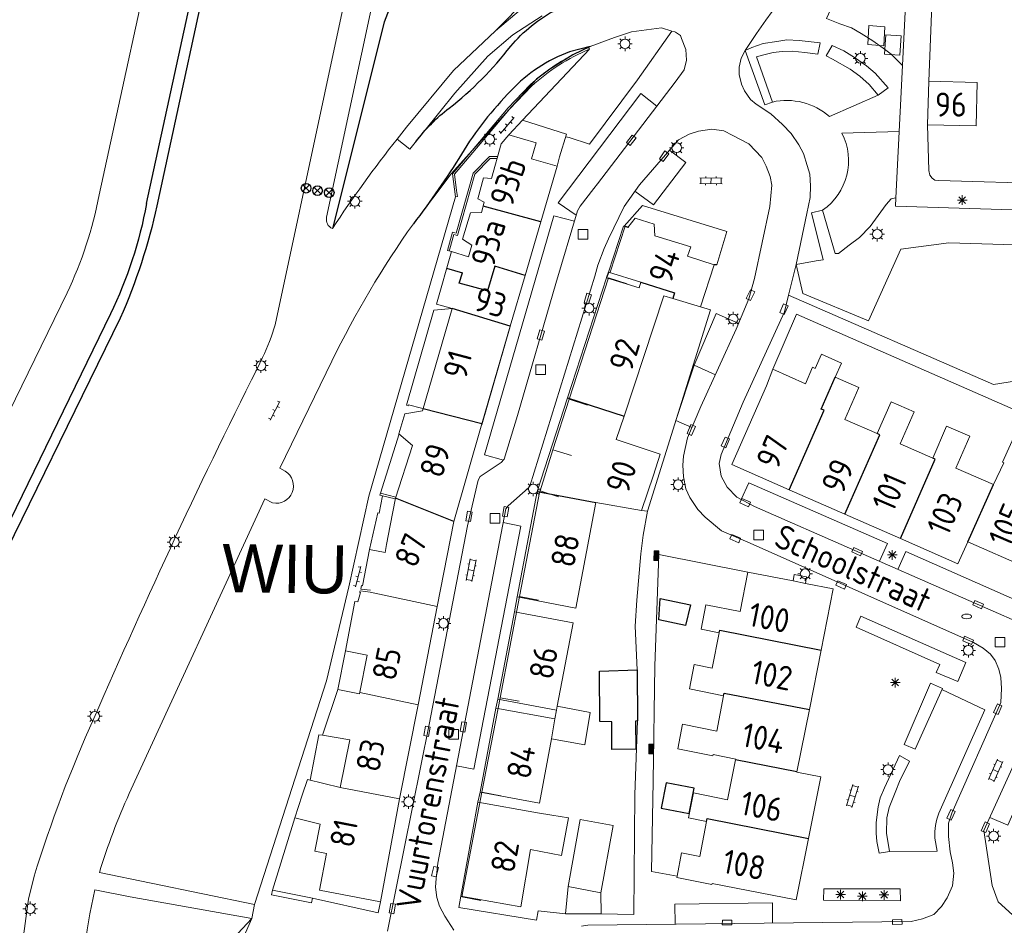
# Model space of a CAD drawing. Extents: x 168769 to 512904, y 516715 to 1559940.
# Tile 42 of 186: x 168832 to 168934, y 519328 to 519422. Entities that reach past the tile are written whole.
import ezdxf

# ---------------------------------------------------------------- set-up
doc = ezdxf.new("R2010")
doc.units = 0
doc.header["$MEASUREMENT"] = 0
doc.layers.get('0').update_dxf_attribs({"linetype": 'CONTINUOUS'})
for name, color, linetype, lineweight in [('B01_HOOFDGEBOUW', 10, 'CONTINUOUS', 0), ('B02_bijgebouw', 12, 'CONTINUOUS', 0), ('B04_KUNSTWERK', 32, 'CONTINUOUS', 0), ('B07_scheidingsmuur', 14, 'CONTINUOUS', 25), ('Q04_wegmarkering', 7, 'CONTINUOUS', 0), ('Q21_LANTAARNPAAL', 7, 'CONTINUOUS', 18), ('Q23_kolk', 7, 'CONTINUOUS', 18), ('Q26_BOOM', 7, 'CONTINUOUS', 18), ('Q28_rioolput', 7, 'CONTINUOUS', 18), ('Q92_BRANDKRAAN', 7, 'CONTINUOUS', 0), ('Q96_STRAATKOLK', 7, 'CONTINUOUS', 0), ('S02_symb_open_verh', 7, 'CONTINUOUS', 13), ('T01_Muur', 10, 'CONTINUOUS', 0), ('T03_HEK', 34, 'CONTINUOUS', 0), ('T05_SCHUTTING', 7, 'CONTINUOUS', 25), ('T51_CULTUURSCHEIDING', 3, 'CONTINUOUS', 0), ('V00_kant_verharding', 252, 'CONTINUOUS', 0), ('V02_Kant_open_verh', 253, 'CONTINUOUS', 0), ('V03_kant_tegel_verh', 254, 'CONTINUOUS', 13), ('V06_kant_onverhard', 254, 'CONTINUOUS', 13), ('W00_KANT_WATER', 140, 'CONTINUOUS', 0)]:
    doc.layers.add(name, color=color, linetype=linetype, lineweight=lineweight)
for name, color, linetype in [('B14_dakrand_bijgebouw', 30, 'CONTINUOUS'), ('Q22_Paal_steen', 32, 'CONTINUOUS'), ('T20_TALUD', 34, 'CONTINUOUS'), ('VERVALLEN-oud', 5, 'CONTINUOUS'), ('Z02_Huisnummer', 253, 'CONTINUOUS'), ('Z06_STRAATNAAM', 7, 'CONTINUOUS')]:
    doc.layers.add(name, color=color, linetype=linetype)
doc.styles.add('ISOCP', font='isocp.shx', dxfattribs={"height": 1.8})
doc.styles.get("Standard").update_dxf_attribs({"font": 'ISOB.SHX'})

# ---------------------------------------------------------------- blocks, each defined once
blk = doc.blocks.new('Q21')
at = {"color": 0}
for points in [[(-1.5, 0), (-1, 0)], [(-1.06, 1.06), (-0.71, 0.71)], [(0, 1.5), (0, 1)], [(1.06, 1.06), (0.71, 0.71)], [(1.5, 0), (1, 0)], [(-1.06, -1.06), (-0.71, -0.71)], [(0, -1.5), (0, -1)], [(1.06, -1.06), (0.71, -0.71)]]:
    blk.add_lwpolyline(points, dxfattribs=at)
blk.add_circle((0, 0), 1, dxfattribs=at)
blk = doc.blocks.new('Q26')
at = {"color": 0}
for p, q in [((-1, 0), (1, 0)), ((-0.7, 0.7), (0.7, -0.7)), ((0.7, 0.7), (-0.7, -0.7)), ((0, 1), (0, -1))]:
    blk.add_line(p, q, dxfattribs=at)
blk = doc.blocks.new('Q28')
at = {"color": 0}
blk.add_lwpolyline([(1, 1), (1, -1), (-1, -1), (-1, 1)], close=True, dxfattribs=at)
blk = doc.blocks.new('Q23')
at = {"color": 0}
blk.add_lwpolyline([(0.99, -0.5), (-0.99, -0.5), (-0.99, 0.5), (0.99, 0.5), (0.99, -0.5)], dxfattribs=at)
blk = doc.blocks.new('Q96')
for p, q in [((-1, 0.88), (1, 0.88)), ((-1, 0.75), (1, 0.75)), ((-1, 0.63), (1, 0.63)), ((-1, 0.5), (1, 0.5)), ((-1, 0.38), (1, 0.38)), ((-1, 0.25), (1, 0.25)), ((-1, 0.12), (1, 0.12))]:
    blk.add_line(p, q)
at = {"color": 0}
blk.add_lwpolyline([(1, 1), (1, 0), (-1, 0), (-1, 1), (1, 1)], dxfattribs=at)
blk = doc.blocks.new('Q92')
at = {"color": 0}
blk.add_ellipse((0, 0), major_axis=(-0.991, 0), ratio=0.499983, start_param=1.570796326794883, end_param=7.853981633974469, dxfattribs=at)
blk = doc.blocks.new('S022')
at = {"color": 0}
for p, q in [((0.31, -2.3), (0.31, 2.3)), ((0.31, 2.1), (1.51, 2.1)), ((1.51, -2.3), (1.51, 2.3)), ((0.01, 1.15), (0.31, 1.15)), ((0.31, 0), (1.51, 0)), ((1.51, 1.05), (1.81, 1.05)), ((0.01, -1.15), (0.31, -1.15)), ((1.51, -1.05), (1.81, -1.05)), ((0.31, -2.1), (1.51, -2.1))]:
    blk.add_line(p, q, dxfattribs=at)
blk = doc.blocks.new('S026')
for p, q in [((0, 0), (4.4, 0)), ((0.2, 0.5), (0.2, 0)), ((1.2, 0), (1.2, -0.5)), ((2.2, 0.5), (2.2, 0)), ((3.2, 0), (3.2, -0.5)), ((4.2, 0.5), (4.2, 0))]:
    blk.add_line(p, q)
blk = doc.blocks.new('Q22')
for points in [[(-0.719, -0.672), (0.702, 0.706)], [(-0.712, 0.671), (0.715, -0.672)]]:
    blk.add_lwpolyline(points)
blk.add_circle((0, 0), 1)

msp = doc.modelspace()

# ---------------------------------------------------------------- linework, layer by layer
at = {"layer": 'B01_HOOFDGEBOUW'}
for p, q in [((168885.2, 519409.31), (168884.73, 519407.65)), ((168887.36, 519406.91), (168884.73, 519407.65)), ((168887.36, 519406.91), (168885.68, 519401.14)), ((168885.68, 519401.14), (168884.06, 519395.58)), ((168884.06, 519395.58), (168882.51, 519390.33)), ((168888.62, 519382.76), (168892.71, 519395.34)), ((168892.71, 519395.34), (168894.61, 519394.72)), ((168882.51, 519390.33), (168879.58, 519380.2)), ((168886.94, 519377.51), (168888.62, 519382.76)), ((168888.62, 519382.76), (168890.52, 519382.14)), ((168879.58, 519380.2), (168876.68, 519370.09)), ((168885.63, 519373.24), (168886.94, 519377.51)), ((168886.94, 519377.51), (168888.85, 519376.9)), ((168883.46, 519362.3), (168885.58, 519373.25)), ((168885.58, 519373.25), (168885.63, 519373.24)), ((168885.63, 519373.24), (168887.53, 519372.63)), ((168876.68, 519370.09), (168874.93, 519361.25)), ((168867, 519362.72), (168866.71, 519361.76)), ((168866.96, 519362.89), (168866.91, 519362.75)), ((168866.91, 519362.75), (168867, 519362.72)), ((168868.02, 519362.76), (168866.96, 519362.89)), ((168874.93, 519361.25), (168868.02, 519362.76)), ((168881.46, 519351.8), (168883.46, 519362.3)), ((168885.43, 519361.94), (168883.46, 519362.3)), ((168866.43, 519361.8), (168865.45, 519356.66)), ((168866.71, 519361.76), (168866.43, 519361.8)), ((168874.93, 519361.25), (168872.97, 519351.09)), ((168865.45, 519356.66), (168867.68, 519356.22)), ((168867.68, 519356.22), (168866.89, 519352.23)), ((168864.66, 519352.66), (168863.05, 519347.93)), ((168866.89, 519352.23), (168864.66, 519352.66)), ((168872.97, 519351.09), (168866.92, 519352.36)), ((168872.97, 519351.09), (168871.04, 519341.33)), ((168879.57, 519342.01), (168881.46, 519351.8)), ((168883.43, 519351.44), (168881.46, 519351.8)), ((168863.05, 519347.93), (168865.91, 519347.46)), ((168865.91, 519347.46), (168864.9, 519342.51)), ((168861.5, 519343.32), (168860.96, 519341.7)), ((168864.9, 519342.51), (168861.5, 519343.32)), ((168871.04, 519341.33), (168864.9, 519342.51)), ((168877.51, 519331.17), (168879.57, 519342.01)), ((168881.54, 519341.65), (168879.57, 519342.01)), ((168860.96, 519341.7), (168860.21, 519339.38)), ((168871.04, 519341.33), (168869.08, 519330.65)), ((168869.08, 519330.65), (168862.75, 519331.86)), ((168879.47, 519330.81), (168877.51, 519331.17))]:
    msp.add_line(p, q, dxfattribs=at)
for points in [[(168925.89, 519415.73), (168930.89, 519415.56), (168930.78, 519411.07), (168925.74, 519411.2)], [(168925.74, 519411.2), (168925.89, 519415.73)], [(168882.38, 519410.16), (168881.59, 519409.22), (168880.56, 519405.64), (168879.73, 519405.68), (168879.14, 519403.53), (168879.83, 519403.17), (168879.53, 519402.09)], [(168882.37, 519410.16), (168885.2, 519409.31)], [(168879.53, 519402.09), (168879.53, 519402.09), (168878.4, 519402.06), (168877.58, 519399.35), (168878.55, 519398.71), (168878.19, 519397.5), (168876.43, 519398.05), (168874.88, 519392.6), (168876.5, 519392.15), (168873.44, 519381.54), (168871.6, 519381.24), (168870.99, 519379.16), (168872.38, 519377.95), (168870.62, 519372.5), (168870.09, 519369.67), (168869.71, 519367.69), (168869.55, 519366.86), (168867.94, 519367.17), (168867.21, 519363.42), (168867.09, 519363.44), (168867.05, 519363.07), (168868.04, 519362.96)], [(168894.71, 519400.55), (168895.45, 519401.53), (168897.43, 519400.9), (168897.5, 519399.69)], [(168894.25, 519400.7), (168892.69, 519395.93), (168896.05, 519394.88)], [(168892.87, 519395.92), (168894.42, 519400.7), (168894.8, 519400.57)], [(168894.25, 519400.7), (168894.71, 519400.55)], [(168897.5, 519399.69), (168901.21, 519398.54), (168900.87, 519397.58), (168903.65, 519396.67), (168902.21, 519392.34)], [(168888.44, 519382.89), (168892.49, 519395.33)], [(168896.05, 519394.88), (168895.86, 519394.28), (168892.49, 519395.33)], [(168898.43, 519393.48), (168894.3, 519381)], [(168899.35, 519393.18), (168898.43, 519393.48)], [(168902.21, 519392.34), (168899.35, 519393.18)], [(168879.57, 519380.08), (168882.5, 519390.27)], [(168913.84, 519386.06), (168914.11, 519385.94), (168914.76, 519387.41), (168916.83, 519386.49), (168916.18, 519385.03)], [(168909.06, 519384.15), (168909.7, 519385.85), (168913.09, 519384.36), (168913.84, 519386.06), (168914.11, 519385.94)], [(168916.18, 519385.03), (168918.61, 519383.96), (168917.16, 519380.65)], [(168911.4, 519373.37), (168905.46, 519375.97), (168909.06, 519384.15)], [(168885.29, 519373.18), (168888.44, 519382.89)], [(168922.9, 519378.14), (168924.35, 519381.43), (168921.97, 519382.49), (168920.52, 519379.18)], [(168894.3, 519381), (168893.49, 519378.56), (168898.04, 519377.05), (168897.34, 519374.89)], [(168917.16, 519380.65), (168920.52, 519379.18)], [(168926.28, 519376.65), (168927.71, 519379.95), (168930.11, 519378.91), (168928.68, 519375.6), (168932.57, 519373.92)], [(168933.64, 519376.16), (168933.51, 519376.21), (168934.98, 519379.5), (168937.35, 519378.44), (168935.89, 519375.18)], [(168922.9, 519378.14), (168926.28, 519376.65)], [(168932.57, 519373.92), (168933.64, 519376.16)], [(168897.34, 519374.89), (168896.12, 519371.21)], [(168885.29, 519373.18), (168883.22, 519362.28)], [(168917.17, 519370.84), (168911.4, 519373.37)], [(168883.22, 519362.28), (168889.32, 519361.09), (168891.38, 519372.05)], [(168891.38, 519372.05), (168896.12, 519371.21)], [(168922.93, 519368.31), (168917.17, 519370.84)], [(168929.9, 519367.96), (168928.87, 519365.7), (168922.93, 519368.31)], [(168935.88, 519365.34), (168929.9, 519367.96)], [(168902.3, 519358.9), (168902.79, 519361.43), (168906.34, 519360.74), (168907.14, 519364.82)], [(168907.14, 519364.82), (168911.81, 519363.91)], [(168911.81, 519363.91), (168913.09, 519363.66)], [(168913.09, 519363.66), (168915.98, 519363.1)], [(168915.98, 519363.1), (168914.72, 519356.73)], [(168881.23, 519351.66), (168882.94, 519360.73)], [(168882.94, 519360.73), (168889.03, 519359.58)], [(168889.03, 519359.58), (168887.39, 519350.92)], [(168902.3, 519358.9), (168904.16, 519358.53)], [(168904.16, 519358.53), (168903.44, 519354.88)], [(168914.72, 519356.73), (168913.5, 519350.59)], [(168904.61, 519352.02), (168901.08, 519352.72), (168901.57, 519355.24)], [(168903.44, 519354.88), (168901.57, 519355.24)], [(168905.86, 519345.39), (168905.87, 519345.45), (168903.53, 519345.91), (168903.49, 519345.8), (168899.86, 519346.51), (168900.37, 519349.06), (168903.9, 519348.36), (168904.61, 519352.02)], [(168887.32, 519350.51), (168881.23, 519351.66)], [(168879.41, 519342.02), (168881.01, 519350.74)], [(168881.01, 519350.74), (168887.15, 519349.62)], [(168887.39, 519350.92), (168887.32, 519350.51)], [(168913.5, 519350.59), (168912.21, 519344.13)], [(168887.15, 519349.62), (168886.78, 519347.56)], [(168886.78, 519347.56), (168885.55, 519340.89)], [(168902.85, 519339), (168900.99, 519339.37), (168901.5, 519341.94), (168905.03, 519341.24), (168905.86, 519345.39)], [(168912.21, 519344.13), (168912.2, 519344.09), (168914.68, 519343.62), (168913.41, 519337.23)], [(168885.55, 519340.89), (168879.41, 519342.02)], [(168879.14, 519340.98), (168879.14, 519340.98), (168877.4, 519331.25)], [(168885.34, 519339.88), (168879.14, 519340.98)], [(168886.81, 519339.64), (168885.34, 519339.88)], [(168862.75, 519331.86), (168863.49, 519335.68), (168862.27, 519335.92), (168862.81, 519338.72), (168860.21, 519339.38)], [(168884.62, 519336.09), (168887.83, 519335.47), (168888.54, 519339.36), (168886.81, 519339.64)], [(168902.14, 519335.36), (168902.85, 519339)], [(168913.41, 519337.23), (168912.15, 519330.87), (168903.43, 519332.56), (168903.39, 519332.46), (168899.76, 519333.19), (168899.79, 519333.33)], [(168877.4, 519331.25), (168883.6, 519330.14), (168884.62, 519336.09)], [(168899.79, 519333.33), (168900.27, 519335.74), (168902.14, 519335.36)]]:
    msp.add_lwpolyline(points, dxfattribs=at)
at = {"layer": 'B02_bijgebouw'}
for points in [[(168921.2, 519419.39), (168921.32, 519421.35), (168919.67, 519421.47), (168919.56, 519419.51), (168921.2, 519419.39)], [(168922.88, 519418.41), (168923.01, 519420.41), (168921.42, 519420.51), (168921.29, 519418.51), (168922.88, 519418.41)], [(168913.09, 519363.66), (168913.22, 519364.35), (168911.94, 519364.6), (168911.81, 519363.91)], [(168890.8, 519350.28), (168890.24, 519346.93), (168886.78, 519347.56)], [(168887.32, 519350.51), (168887.15, 519349.62)], [(168890.8, 519350.28), (168887.39, 519350.92)], [(168888.53, 519332.25), (168889.77, 519339.18), (168893.19, 519338.58), (168891.91, 519331.58)], [(168891.91, 519331.58), (168888.53, 519332.25)]]:
    msp.add_lwpolyline(points, dxfattribs=at)
at = {"layer": 'B04_KUNSTWERK'}
for points in [[(168855.74, 519328.93), (168843.13, 519331.19)], [(168856.02, 519330.39), (168855.74, 519328.93)]]:
    msp.add_lwpolyline(points, dxfattribs=at)
at = {"layer": 'B07_scheidingsmuur'}
for p, q in [((168885.68, 519401.14), (168879.72, 519402.77)), ((168877.24, 519394.78), (168877.56, 519395.85)), ((168880.93, 519396.53), (168880.15, 519393.97)), ((168884.06, 519395.58), (168880.93, 519396.53)), ((168880.15, 519393.97), (168877.24, 519394.78)), ((168882.51, 519390.33), (168876.5, 519392.15)), ((168879.58, 519380.2), (168873.5, 519381.75)), ((168876.68, 519370.09), (168870.62, 519372.5))]:
    msp.add_line(p, q, dxfattribs=at)
for points in [[(168875.92, 519396.32), (168877.56, 519395.85)], [(168896.05, 519394.88), (168899.53, 519393.76), (168899.35, 519393.18)], [(168915.02, 519381.6), (168914.73, 519381.73), (168916.18, 519385.03)], [(168888.44, 519382.89), (168894.3, 519381)], [(168911.4, 519373.37), (168915.02, 519381.6)], [(168917.17, 519370.84), (168920.79, 519379.06)], [(168920.79, 519379.06), (168920.52, 519379.18)], [(168922.93, 519368.31), (168926.54, 519376.53), (168926.28, 519376.65)], [(168929.9, 519367.96), (168932.57, 519373.92)], [(168885.29, 519373.18), (168891.38, 519372.05)], [(168904.16, 519358.53), (168904.22, 519358.83)], [(168904.22, 519358.83), (168914.72, 519356.73)], [(168904.61, 519352.02), (168904.66, 519352.3)], [(168904.66, 519352.3), (168913.5, 519350.59)], [(168912.21, 519344.13), (168905.86, 519345.39)], [(168902.85, 519339), (168902.9, 519339.28)], [(168902.9, 519339.28), (168913.41, 519337.23)]]:
    msp.add_lwpolyline(points, dxfattribs=at)
at = {"layer": 'B14_dakrand_bijgebouw'}
for points in [[(168898.05, 519362.08), (168901.17, 519361.45), (168900.66, 519359.28), (168897.89, 519359.88), (168898.05, 519362.08)], [(168895.71, 519349.41), (168895.48, 519349.39), (168895.54, 519346.48), (168893.03, 519346.45), (168893.05, 519349.33), (168891.79, 519349.34), (168891.76, 519354.57), (168895.66, 519354.7)], [(168895.66, 519354.7), (168895.71, 519349.41)], [(168898.65, 519342.98), (168898.15, 519340.36), (168901.06, 519339.8), (168901.57, 519342.43), (168898.65, 519342.98)]]:
    msp.add_lwpolyline(points, dxfattribs=at)
at = {"layer": 'Q04_wegmarkering'}
for points in [[(168897.7, 519413.12), (168896.03, 519414.42), (168887.47, 519403.1), (168889.35, 519401.82)], [(168915.59, 519412.04), (168920.63, 519414.26)], [(168922.8, 519410.51), (168916.88, 519410.34)], [(168895.43, 519404.31), (168897.37, 519402.89), (168900.7, 519407.29), (168899.01, 519408.55)], [(168889.17, 519401.22), (168887.04, 519401.77), (168879.84, 519376.98), (168881.82, 519376.44)], [(168920.77, 519365.95), (168921.6, 519367.78), (168907.24, 519374.1), (168906.42, 519372.37)], [(168881.78, 519369.97), (168883.61, 519369.59), (168878.74, 519344.39), (168876.95, 519344.74)], [(168939.07, 519357.92), (168939.84, 519359.73), (168923.48, 519366.95), (168922.68, 519365.11)], [(168932.19, 519339.39), (168934.06, 519338.59), (168941.29, 519355.02), (168939.58, 519355.76)], [(168927.23, 519352.67), (168931.69, 519350.57), (168926.92, 519339.85)], [(168926.5, 519337.27), (168926.75, 519335.9), (168921.8, 519335.87)], [(168909.69, 519328.45), (168909.67, 519330.55), (168899.57, 519330.4), (168899.59, 519328.33)]]:
    msp.add_lwpolyline(points, dxfattribs=at)
for points in [[(168909.67, 519413.55, -0.240826), (168915.59, 519412.04)], [(168916.88, 519410.34, -0.373713), (168914.87, 519402.34)], [(168926.92, 519339.85, 0.109199), (168926.5, 519337.27)]]:
    msp.add_lwpolyline(points, format="xyb", dxfattribs=at)
at = {"layer": 'T01_Muur', "color": 2}
for p, q in [((168882.37, 519410.16), (168883.78, 519411.68)), ((168883.78, 519411.68), (168888.35, 519410.21)), ((168888.35, 519410.21), (168887.6, 519407.88))]:
    msp.add_line(p, q, dxfattribs=at)
for points in [[(168890.72, 519419.02), (168890.63, 519419.2, 0.087245), (168884.59, 519415.34), (168882.3, 519412.95), (168876.52, 519406.12), (168876.84, 519403.71), (168877.04, 519403.75), (168876.96, 519404.4)], [(168890.72, 519419.02, 0.087311), (168884.73, 519415.2), (168882.45, 519412.81), (168876.73, 519406.06), (168876.96, 519404.4)]]:
    msp.add_lwpolyline(points, format="xyb", dxfattribs=at)
for points in [[(168881.22, 519407.92), (168881.22, 519407.92), (168880.37, 519407.89), (168878.67, 519406.17), (168876.92, 519399.96), (168876.54, 519400.05), (168876, 519398.18), (168876.43, 519398.05)], [(168881.16, 519407.71), (168880.45, 519407.7), (168878.85, 519406.06), (168877.06, 519399.72), (168876.67, 519399.81), (168876.24, 519398.32), (168876.18, 519398.13)], [(168876.5, 519392.15), (168874.59, 519391.97), (168871.76, 519382.12), (168871.95, 519382.07), (168871.98, 519382.17), (168873.31, 519381.81), (168873.5, 519381.75)], [(168870.65, 519372.61), (168869.06, 519373), (168869, 519372.81), (168869.27, 519372.73), (168870.6, 519372.41)], [(168865.45, 519356.66), (168864.66, 519352.66)], [(168863.05, 519347.93), (168862.7, 519347.96), (168861.78, 519343.27)], [(168857.88, 519331.88), (168862.03, 519331.04), (168861.92, 519330.55), (168857.77, 519331.39), (168857.88, 519331.88)]]:
    msp.add_lwpolyline(points, dxfattribs=at)
at = {"layer": 'T03_HEK'}
for points in [[(168924.11, 519436.81), (168923.14, 519417.34)], [(168922.46, 519403.61), (168922.42, 519402.77), (168977.47, 519401.04), (168978.49, 519428.08)]]:
    msp.add_lwpolyline(points, dxfattribs=at)
at = {"layer": 'T05_SCHUTTING'}
msp.add_lwpolyline([(168892.69, 519395.93), (168892.49, 519395.33)], dxfattribs=at)
at = {"layer": 'T20_TALUD'}
for points in [[(168903.35, 519453.93), (168900.5, 519451.54), (168896.68, 519442.05), (168892.58, 519433.34), (168890.85, 519430.96), (168880.98, 519420.94)], [(168844.84, 519403.02), (168851.47, 519433.52)], [(168852.51, 519433.29), (168845.9, 519402.8)], [(168869.46, 519421.84), (168864.09, 519400.44)], [(168903.93, 519396.69), (168903.65, 519396.67)], [(168841.1, 519391.59), (168827.01, 519362.7)], [(168842.11, 519391.14), (168827.95, 519362.26)], [(168847.93, 519306.23), (168847.04, 519308.45), (168847.17, 519309.98), (168848.15, 519314.77), (168850.42, 519321.02), (168851.62, 519323.38), (168854.28, 519327.39), (168855.74, 519328.93)]]:
    msp.add_lwpolyline(points, dxfattribs=at)
for points in [[(168885.49, 519447.54, 0.092187), (168869.46, 519421.84)], [(168844.84, 519403.02, -0.066888), (168841.1, 519391.59)], [(168845.9, 519402.8, -0.050682), (168842.11, 519391.14)]]:
    msp.add_lwpolyline(points, format="xyb", dxfattribs=at)
at = {"layer": 'T51_CULTUURSCHEIDING'}
for points in [[(168967.66, 519380.54), (168965.44, 519381.69), (168971.93, 519394.55), (168970.14, 519397.69), (168927.96, 519398.95), (168922.96, 519398.29), (168919.64, 519390.88)], [(168919.64, 519390.88), (168912.84, 519393.7), (168912.14, 519396.72)]]:
    msp.add_lwpolyline(points, dxfattribs=at)
at = {"layer": 'V00_kant_verharding'}
for points in [[(168858.16, 519390.47), (168868.45, 519438.6, -0.015667), (168874.15, 519452.56, -0.066623), (168889.48, 519474.77), (168950.27, 519542.5, 0.328773), (168950.98, 519554.74), (168946.1, 519554.83), (168946.16, 519556.82), (168948.79, 519556.78, -0.177622), (168943.01, 519570.47), (168940.19, 519614.01), (168942.66, 519614.21), (168945.73, 519570.83, 0.556719), (168967.32, 519556.06), (168969.9, 519557.44), (168975.17, 519560.48, 0.078645), (168989.11, 519571.74, 0.020594), (168998.76, 519583.65), (169003.44, 519590.78, 0.023132), (169006.65, 519597.08, 0.452302), (169005.12, 519600.98)], [(168870.72, 519435.44), (168863.49, 519401.61, 0.36741), (168864.09, 519400.44)], [(168864.09, 519400.44, -0.022921), (168870.8, 519409.71)], [(168872.48, 519400.93, 0.040831), (168864.03, 519386.69)], [(168856.86, 519387.06, 0.039138), (168858.16, 519390.47)], [(168839.38, 519349.66, -0.014112), (168856.86, 519387.06)], [(168859.2, 519375.29, -0.842468), (168857.9, 519372)], [(168833.19, 519333.3, -0.03076), (168839.38, 519349.66)], [(168843.05, 519341.88, 0.033739), (168839.96, 519333.7)], [(168839.5, 519331.91, 0.126802), (168840.06, 519305.27)], [(168832.33, 519310.56, -0.073939), (168832.62, 519330.95)]]:
    msp.add_lwpolyline(points, format="xyb", dxfattribs=at)
for points in [[(168870.8, 519409.71), (168871.77, 519410.95), (168876.62, 519416.83), (168880.98, 519420.94), (168883.66, 519423.19), (168887.47, 519425.22), (168891.32, 519426.66), (168893.32, 519427.27), (168892.81, 519431.11), (168898.97, 519428.62), (168909.04, 519430.62), (168924.84, 519463.51), (168916.3, 519467.47)], [(168925.24, 519443.53), (168924.37, 519441.99), (168922.38, 519437.68), (168915.26, 519422.21), (168916.67, 519421.67), (168917.88, 519421.25), (168918.88, 519420.66), (168920.09, 519419.89), (168921.15, 519419.14), (168921.98, 519418.5), (168923.14, 519417.34), (168922.46, 519403.61), (168921.97, 519403.53), (168921.46, 519402.92), (168919.81, 519400.64), (168918.7, 519399.51), (168917.62, 519398.73), (168916.53, 519397.87), (168916.16, 519397.86), (168914.87, 519402.34), (168913.72, 519402.06), (168914.92, 519397.18), (168914.19, 519397.08), (168912.14, 519396.72)], [(168885.81, 519422.47), (168882.77, 519420.52), (168880.21, 519418.29), (168876.77, 519414.47)], [(168909.63, 519422.92), (168908.99, 519422.02)], [(168908.99, 519422.02), (168908.03, 519420.67), (168906.86, 519418.9)], [(168888.62, 519409.88), (168890.72, 519409.19), (168895.68, 519415.87), (168899.25, 519420.91)], [(168898.18, 519421.23), (168895.07, 519420.82), (168893.31, 519420.24), (168890.81, 519419.32)], [(168899.25, 519420.91), (168898.18, 519421.23)], [(168899.63, 519420.78), (168899.56, 519420.82), (168899.25, 519420.91)], [(168900.26, 519420.15), (168900.14, 519420.44), (168899.63, 519420.78)], [(168869.81, 519327.62), (168874.13, 519349.02), (168878.07, 519369.61), (168879.18, 519374.36), (168879.4, 519374.73), (168881.58, 519376.19), (168881.9, 519376.52), (168883.28, 519381.05), (168887.22, 519394.73), (168889.48, 519402.26), (168889.76, 519402.75), (168891.16, 519404.6), (168891.57, 519405.08), (168899.59, 519415.61), (168900.52, 519416.88), (168900.77, 519417.89), (168900.71, 519418.98), (168900.26, 519420.15)], [(168906.86, 519418.9), (168907.54, 519419.21), (168908.73, 519419.61), (168910.14, 519419.84), (168911.17, 519419.99), (168912.44, 519419.92), (168914.62, 519419.69), (168914.38, 519418.52), (168913.04, 519418.7), (168911.72, 519418.83), (168910.68, 519418.79), (168909.76, 519418.69), (168908.65, 519418.41), (168908.04, 519418.25), (168909.67, 519413.55), (168908.87, 519413.27), (168906.86, 519418.9)], [(168917.06, 519418.86), (168918.16, 519418.16), (168919.43, 519417.31), (168920.32, 519416.56), (168921.68, 519415.03), (168920.63, 519414.26), (168919.71, 519415.36), (168918.73, 519416.22), (168917.72, 519416.96), (168915.91, 519418), (168915.23, 519418.34), (168915.85, 519419.41), (168917.06, 519418.86)], [(168890.72, 519419.02), (168883.78, 519411.68)], [(168906.86, 519418.9), (168906.45, 519418.09), (168906.24, 519417.18), (168906.22, 519416.39), (168906.48, 519415.4), (168906.78, 519414.71), (168907.39, 519413.83), (168907.99, 519413.32), (168909.51, 519412.32), (168910.7, 519411.21), (168911.61, 519410.3), (168912.41, 519409.13), (168912.88, 519408.21), (168913.27, 519406.99), (168913.55, 519406.06), (168913.61, 519404.88), (168913.58, 519403.67), (168913.25, 519401.99), (168912.14, 519396.72)], [(168876.77, 519414.47), (168872.12, 519408.68)], [(168876.68, 519327.72), (168875.73, 519329.17), (168875.19, 519330.22), (168874.91, 519331.11), (168874.77, 519332.18), (168874.83, 519333.06), (168875.03, 519334.67), (168882.05, 519371.39), (168882.3, 519371.7), (168884.36, 519373.52), (168884.55, 519373.73), (168891.26, 519395.5), (168891.58, 519396.63), (168892.23, 519398.36), (168892.68, 519399.39), (168894.3, 519402.72), (168895.91, 519404.98), (168899.93, 519409.62), (168901.04, 519410.21), (168902.02, 519410.54), (168903.4, 519410.73), (168904.63, 519410.56), (168905.58, 519410.07), (168907.22, 519409.21), (168908.57, 519407.8), (168909.01, 519406.92)], [(168870.8, 519409.71), (168872.12, 519408.68)], [(168888.62, 519409.88), (168888.27, 519409.96)], [(168876.41, 519406.1), (168872.48, 519400.93)], [(168909.01, 519406.92), (168909.43, 519405.83), (168909.62, 519404.92), (168909.41, 519402.71), (168907.82, 519395.26), (168907.24, 519393.16), (168905.93, 519390.02), (168902.26, 519382.01), (168900.88, 519378.74), (168900.46, 519376.86), (168900.39, 519375.9), (168900.45, 519374.72), (168900.7, 519373.46), (168901.13, 519372.56), (168901.96, 519371.32), (168902.71, 519370.51), (168904.4, 519369.1), (168907.37, 519367.82), (168930.51, 519357.54), (168931.51, 519356.94), (168932.26, 519356.33), (168932.74, 519355.67), (168933.11, 519354.76), (168933.33, 519353.92), (168933.42, 519352.78), (168933.33, 519351.33), (168928.27, 519339.86), (168927.9, 519338.81), (168927.93, 519337.43), (168928.08, 519335.85), (168928.34, 519334.71), (168928.47, 519333.64), (168928.32, 519332.33), (168927.78, 519331.08), (168927.2, 519330.18), (168926.38, 519329.35), (168925.22, 519328.88), (168924.06, 519328.61), (168890.54, 519328.23), (168889.88, 519328.14)], [(168894.3, 519400.68), (168896.23, 519402.82), (168904.94, 519400.12), (168903.93, 519396.69)], [(168912.14, 519396.72), (168911.34, 519393.53)], [(168911.34, 519393.53), (168910.91, 519391.79)], [(168966.16, 519376.71), (168964.48, 519372.91), (168956.96, 519376.22), (168935.43, 519385.67), (168934.95, 519384.67), (168932.58, 519384.26), (168911.34, 519393.53)], [(168902.21, 519392.34), (168903.25, 519392.03), (168896.72, 519371.16)], [(168910.91, 519391.79), (168906.64, 519382.44), (168904.36, 519377.03), (168904.15, 519376.09), (168904.35, 519374.79), (168904.98, 519373.62), (168905.98, 519372.61), (168907.8, 519371.62), (168939, 519357.96)], [(168945.44, 519370.98), (168948.65, 519378.29), (168936.76, 519383.51), (168935.71, 519381.23), (168912.17, 519391.58), (168909.7, 519385.85)], [(168864.03, 519386.69), (168858.63, 519375.6)], [(168858.63, 519375.6), (168859.2, 519375.29)], [(168857.08, 519372.43), (168843.05, 519341.88)], [(168857.9, 519372), (168857.08, 519372.43)], [(168896.72, 519371.16), (168896.29, 519368.65), (168896.04, 519366.72), (168895.63, 519361.92), (168895.45, 519359.22), (168895.66, 519354.7)], [(168896.72, 519371.16), (168896.12, 519371.21)], [(168907.14, 519364.82), (168897.89, 519366.67), (168897.49, 519355.13), (168897.33, 519343.17), (168897.13, 519333.81), (168899.79, 519333.33)], [(168882.94, 519360.73), (168883.22, 519362.28)], [(168929.72, 519355.46), (168928.89, 519353.5), (168926.65, 519354.41), (168927.02, 519355.27), (168918.34, 519359.14), (168918.84, 519360.28), (168929.72, 519355.46)], [(168939.56, 519355.6), (168931.58, 519338.05), (168932.45, 519332.36), (168933.05, 519330.66), (168934.53, 519329.31)], [(168927.28, 519352.78), (168924.46, 519346.47), (168923.31, 519346.95), (168926.06, 519353.32), (168927.28, 519352.78)], [(168881.01, 519350.74), (168881.23, 519351.66)], [(168895.71, 519349.41), (168895.43, 519341.77), (168895.3, 519329.36), (168891.94, 519329.43)], [(168923.87, 519345.25), (168922.82, 519343.13), (168922.45, 519342.16), (168922.03, 519341.14), (168921.77, 519340.44), (168921.54, 519339.38), (168921.5, 519337.77), (168921.8, 519335.87), (168920.72, 519335.7), (168920.5, 519336.92), (168920.42, 519337.76), (168920.41, 519338.88), (168920.63, 519340.52), (168920.85, 519341.44), (168921.28, 519342.47), (168922.82, 519345.81), (168923.87, 519345.25)], [(168879.41, 519342.02), (168879.14, 519340.98)], [(168832.62, 519330.95), (168833.19, 519333.3)], [(168843.13, 519331.19), (168839.5, 519331.91)], [(168888.53, 519332.25), (168888.23, 519329.4)], [(168922.91, 519332.01), (168922.94, 519330.75), (168914.97, 519330.82), (168915, 519332.02), (168922.91, 519332.01)], [(168862.03, 519331.04), (168868.85, 519329.53), (168869.08, 519330.65)], [(168877.19, 519330.07), (168877.4, 519331.25)], [(168891.94, 519329.43), (168891.91, 519331.58)], [(168888.23, 519329.4), (168885.39, 519329.72), (168885.25, 519328.75), (168877.19, 519330.07)], [(168855.74, 519328.93), (168854.82, 519326.82), (168852.91, 519323.48), (168852.23, 519320.82), (168850.7, 519321.16), (168849.9, 519317.71), (168851.5, 519317.29), (168850.89, 519314.69), (168850.11, 519311), (168848.47, 519310.48), (168849.74, 519306.9)], [(168891.94, 519329.43), (168888.23, 519329.4)]]:
    msp.add_lwpolyline(points, dxfattribs=at)
at = {"layer": 'V02_Kant_open_verh', "color": 2}
msp.add_line((168887.36, 519406.91), (168887.6, 519407.88), dxfattribs=at)
at = {"layer": 'V02_Kant_open_verh'}
msp.add_line((168903.78, 519385.27), (168901.55, 519386.27), dxfattribs=at)
at = {"layer": 'V02_Kant_open_verh', "color": 2}
msp.add_lwpolyline([(168876.84, 519403.71), (168867.85, 519372.7), (168865.81, 519363.3), (168863.49, 519353.56), (168856.02, 519330.39), (168839.96, 519333.7)], dxfattribs=at)
at = {"layer": 'V02_Kant_open_verh'}
msp.add_lwpolyline([(168906.18, 519390.61), (168903.86, 519391.64), (168901.55, 519386.27), (168899.66, 519380.55), (168901.34, 519379.82)], dxfattribs=at)
at = {"layer": 'V03_kant_tegel_verh', "color": 2}
for points in [[(168871, 519379.17), (168869.06, 519373)], [(168869.27, 519372.73), (168868.95, 519370.95), (168868.79, 519370.98), (168867.94, 519367.17)], [(168860.21, 519339.38), (168857.88, 519331.88)]]:
    msp.add_lwpolyline(points, dxfattribs=at)
at = {"layer": 'V06_kant_onverhard'}
for points in [[(168925.24, 519443.53), (168926.9, 519442.03), (168925.89, 519415.73)], [(168925.74, 519411.2), (168925.88, 519406.45), (168925.99, 519405.98), (168926.21, 519405.67), (168926.48, 519405.46), (168926.9, 519405.41), (168974.02, 519404.02), (168974.41, 519404.16), (168974.59, 519404.52), (168974.72, 519405.15), (168974.78, 519406.52), (168975.62, 519426.72)]]:
    msp.add_lwpolyline(points, dxfattribs=at)
at = {"layer": 'VERVALLEN-oud'}
for points in [[(168882.56, 519419.34, -0.095396), (168887.25, 519423.13)], [(168876.19, 519412.92, 0.062163), (168882.56, 519419.34)], [(168888.67, 519418.75, 0.121509), (168882.61, 519414.73)], [(168882.61, 519414.73, 0.060664), (168877.47, 519408.16)], [(168872.73, 519409.44, -0.068055), (168876.19, 519412.92)], [(168877.47, 519408.16, -0.023768), (168872.48, 519400.93)]]:
    msp.add_lwpolyline(points, format="xyb", dxfattribs=at)
for points in [[(168890.81, 519419.32), (168888.99, 519418.45), (168886.6, 519416.97), (168885.23, 519415.91), (168876.41, 519406.1)], [(168890.81, 519419.32), (168888.67, 519418.75)]]:
    msp.add_lwpolyline(points, dxfattribs=at)
at = {"layer": 'W00_KANT_WATER'}
for points in [[(168839.92, 519403.93), (168846.52, 519434.22)], [(168822.5, 519364.86), (168836.6, 519393.77)]]:
    msp.add_lwpolyline(points, dxfattribs=at)
msp.add_lwpolyline([(168836.6, 519393.77, 0.066817), (168839.92, 519403.93)], format="xyb", dxfattribs=at)

# ---------------------------------------------------------------- block references
at = {"layer": 'Q21_LANTAARNPAAL', "xscale": 0.5, "yscale": 0.5}
for p in [(168894.41, 519419.58), (168918.79, 519418.08), (168880.39, 519409.69), (168899.75, 519408.82), (168866.42, 519403.26), (168920.53, 519399.86), (168890.69, 519392.19), (168905.61, 519391.06), (168856.69, 519386.23), (168899.91, 519373.9), (168884.9, 519373.44), (168847.73, 519367.95), (168913.06, 519364.66), (168875.6, 519359.52), (168929.97, 519356.72), (168839.48, 519349.89), (168921.65, 519344.36), (168871.99, 519341.03), (168932.59, 519337.47), (168832.79, 519329.94)]:
    msp.add_blockref('Q21', p, dxfattribs=at)
at = {"layer": 'Q22_Paal_steen', "xscale": 0.5, "yscale": 0.5, "zscale": 0.5}
for p in [(168861.37, 519404.62), (168862.55, 519404.36), (168863.76, 519404.16)]:
    msp.add_blockref('Q22', p, dxfattribs=at)
at = {"layer": 'Q23_kolk'}
for p, xscale, yscale, rotation in [((168895.05, 519409.59), 0.4999999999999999, 0.4999999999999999, 231.9323055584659), ((168898.45, 519407.93), 0.5, 0.5, 234.6726729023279), ((168907.41, 519393.54), 0.4999999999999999, 0.4999999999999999, 244.1477378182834), ((168890.54, 519393.18), 0.5, 0.5, 72.85926598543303), ((168910.86, 519392.08), 0.5, 0.5, 246.365687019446), ((168885.69, 519389.41), 0.5, 0.5, 253.9362490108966), ((168901.26, 519379.56), 0.5, 0.5, 65.86258932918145), ((168904.81, 519378.28), 0.5, 0.5, 65.6701232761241), ((168906.85, 519372.04), 0.5, 0.5, 336.3656870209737), ((168882.04, 519371.08), 0.4999999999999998, 0.4999999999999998, 258.7661350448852), ((168878.24, 519370.6), 0.5, 0.5, 258.994110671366), ((168905.83, 519368.3), 0.5, 0.5, 336.6543234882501), ((168918.46, 519366.95), 0.4999999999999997, 0.4999999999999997, 155.6131056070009), ((168916.79, 519363.5), 0.5, 0.5, 336.3656870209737), ((168930.99, 519361.46), 0.5000000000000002, 0.5000000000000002, 156.6543234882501), ((168929.94, 519357.75), 0.5, 0.5, 156.2867736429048), ((168933.02, 519350.62), 0.4999999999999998, 0.4999999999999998, 246.0375110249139), ((168877.66, 519348.79), 0.4999999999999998, 0.4999999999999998, 259.2136877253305), ((168873.89, 519348.33), 0.5, 0.5, 259.2136877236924), ((168928.17, 519339.68), 0.5, 0.5, 65.90190514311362), ((168931.74, 519338.38), 0.5, 0.5, 66.09436941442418), ((168874.72, 519333.79), 0.4999999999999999, 0.4999999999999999, 76.65340431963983), ((168870.3, 519329.96), 0.5, 0.5, 78.99411067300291), ((168904.98, 519328.52), 0.4999999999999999, 0.4999999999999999, 359.6122901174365), ((168922.6, 519328.57), 0.4999999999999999, 0.4999999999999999, 181.8531672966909)]:
    msp.add_blockref('Q23', p, dxfattribs=dict(at, xscale=xscale, yscale=yscale, rotation=rotation))
at = {"layer": 'Q26_BOOM', "xscale": 0.5, "yscale": 0.5}
for p in [(168929.33, 519403.39), (168922.09, 519366.62), (168922.4, 519353.38), (168916.73, 519331.41), (168918.99, 519331.24), (168921.24, 519331.37)]:
    msp.add_blockref('Q26', p, dxfattribs=at)
at = {"layer": 'Q28_rioolput', "xscale": 0.5, "yscale": 0.5}
for p in [(168890.05, 519399.84), (168885.65, 519385.8), (168880.94, 519370.41), (168908.25, 519368.69), (168933.24, 519357.57), (168876.64, 519348.01)]:
    msp.add_blockref('Q28', p, dxfattribs=at)
at = {"layer": 'Q92_BRANDKRAAN', "xscale": 0.5, "yscale": 0.5}
msp.add_blockref('Q92', (168929.79, 519360.24), dxfattribs=at)
at = {"layer": 'Q96_STRAATKOLK', "xscale": 0.5, "yscale": 0.5}
for p, rotation in [((168897.89, 519366.52), 88.01764175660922), ((168897.37, 519346.5), 89.18154453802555)]:
    msp.add_blockref('Q96', p, dxfattribs=dict(at, rotation=rotation))
at = {"layer": 'S02_symb_open_verh'}
for name, p, xscale, yscale, rotation in [('S026', (168881.49, 519410.29), 0.5, 0.5, 49.28960223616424), ('S022', (168903.3, 519404.93), 0.5, 0.5, 89.10307476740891), ('S026', (168857.63, 519380.58), 0.5, 0.5, 62.02319494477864), ('S026', (168866.5, 519363.29), 0.5, 0.5, 76.28489362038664), ('S022', (168878.01, 519365.12), 0.4999999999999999, 0.4999999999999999, 349.1859850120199), ('S022', (168933.21, 519344.08), 0.4999999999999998, 0.4999999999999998, 155.8920809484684), ('S022', (168918.4, 519341.49), 0.5, 0.5, 163.0263813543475)]:
    msp.add_blockref(name, p, dxfattribs=dict(at, xscale=xscale, yscale=yscale, rotation=rotation))

# ---------------------------------------------------------------- texts
at = {"layer": 'B01_HOOFDGEBOUW'}
msp.add_text('WIU', height=5, rotation=359.2361, dxfattribs=at).set_placement((168852.64, 519362.76))
at = {"layer": 'Z02_Huisnummer', "style": 'ISOCP'}
msp.add_text('96', height=2.5, dxfattribs=at).set_placement((168926.52, 519412.04))
for s, rotation, p in [('93b', 71.218, (168882.68, 519402.54)), ('93a', 74.2111, (168880.79, 519396.3)), ('94', 72.2637, (168899.16, 519394.61)), ('93', 343.6077, (168878.56, 519392.04)), ('92', 72.7119, (168895.07, 519385.47)), ('91', 75.2277, (168877.91, 519384.7)), ('97', 66.781, (168910.18, 519375.34)), ('89', 73.8584, (168875.46, 519374.45)), ('90', 72.1079, (168894.71, 519372.83)), ('99', 66.7969, (168916.94, 519372.79)), ('101', 66.7863, (168922.18, 519370.9)), ('103', 66.7969, (168927.85, 519368.43)), ('105', 66.7863, (168934.25, 519367.26)), ('87', 67.1858, (168872.72, 519365.12)), ('88', 79.4769, (168889.12, 519365.19)), ('100', 348.7585, (168907.04, 519359.29)), ('85', 78.2706, (168870.6, 519353.45)), ('86', 79.3009, (168886.88, 519353.58)), ('102', 348.7585, (168907.32, 519353.32)), ('104', 348.7585, (168906.35, 519346.81)), ('83', 78.2427, (168868.92, 519343.98)), ('84', 79.59, (168884.56, 519343.27)), ('106', 348.7765, (168906.21, 519339.74)), ('81', 78.9914, (168866.23, 519336.15)), ('82', 79.8766, (168882.9, 519333.54)), ('108', 348.7765, (168904.36, 519333.7))]:
    msp.add_text(s, height=2.5, rotation=rotation, dxfattribs=at).set_placement(p)
at = {"layer": 'Z06_STRAATNAAM', "style": 'ISOCP'}
for s, rotation, p in [('Schoolstraat', 335.8978, (168909.67, 519367.6)), ('Vuurtorenstraat', 79.1587, (168873.12, 519329.69))]:
    msp.add_text(s, height=2.5, rotation=rotation, dxfattribs=at).set_placement(p)

doc.saveas('drawing.dxf')
